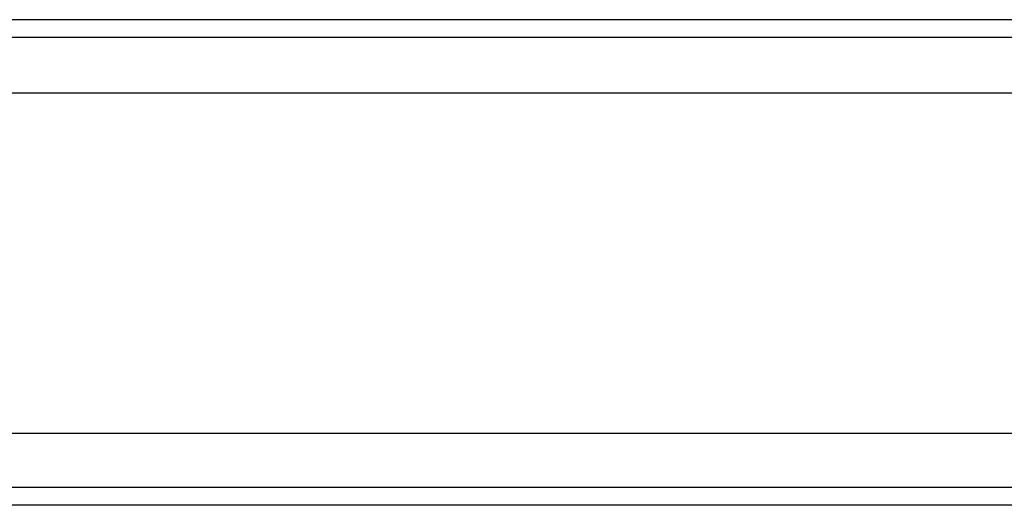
# Model space of a CAD drawing. Header units: millimetres. Extents: x -1108 to 3135, y -1596 to 860.
# Tile 167 of 256: x -765 to -737, y -951 to -937. Entities that reach past the tile are written whole.
import ezdxf
from ezdxf.lldxf.tags import DXFTag

# ---------------------------------------------------------------- set-up
doc = ezdxf.new("R2010")
doc.units = ezdxf.units.MM
doc.layers.get('0').update_dxf_attribs({"linetype": 'CONTINUOUS'})
tags = doc.linetypes.add('DASHED', pattern=[25.72, 12.86, -12.86]).pattern_tags.tags
tags[6:7] = [DXFTag(74, 4), DXFTag(75, 0), DXFTag(340, '0'), DXFTag(46, 0.0), DXFTag(50, 0.0), DXFTag(44, 0.0), DXFTag(45, 0.0)]
tags[4:5] = [DXFTag(74, 4), DXFTag(75, 0), DXFTag(340, '0'), DXFTag(46, 0.0), DXFTag(50, 0.0), DXFTag(44, 0.0), DXFTag(45, 0.0)]

msp = doc.modelspace()

# ---------------------------------------------------------------- linework, layer by layer
at = {"linetype": 'Continuous'}
for p, q in [((-611.196, -937.474), (-869.684, -937.474)), ((-613.979, -949.024), (-869.684, -949.024)), ((-614.461, -951.024), (-869.684, -951.024))]:
    msp.add_line(p, q, dxfattribs=at)
at = {"linetype": 'DASHED'}
for p, q in [((-611.69, -939.524), (-869.684, -939.524)), ((-614.341, -950.524), (-869.684, -950.524))]:
    msp.add_line(p, q, dxfattribs=at)
at = {"linetype": 'Continuous'}
msp.add_open_spline([(-611.317, -937.974), (-869.684, -937.974)], degree=1, dxfattribs=at)

doc.saveas('drawing.dxf')
